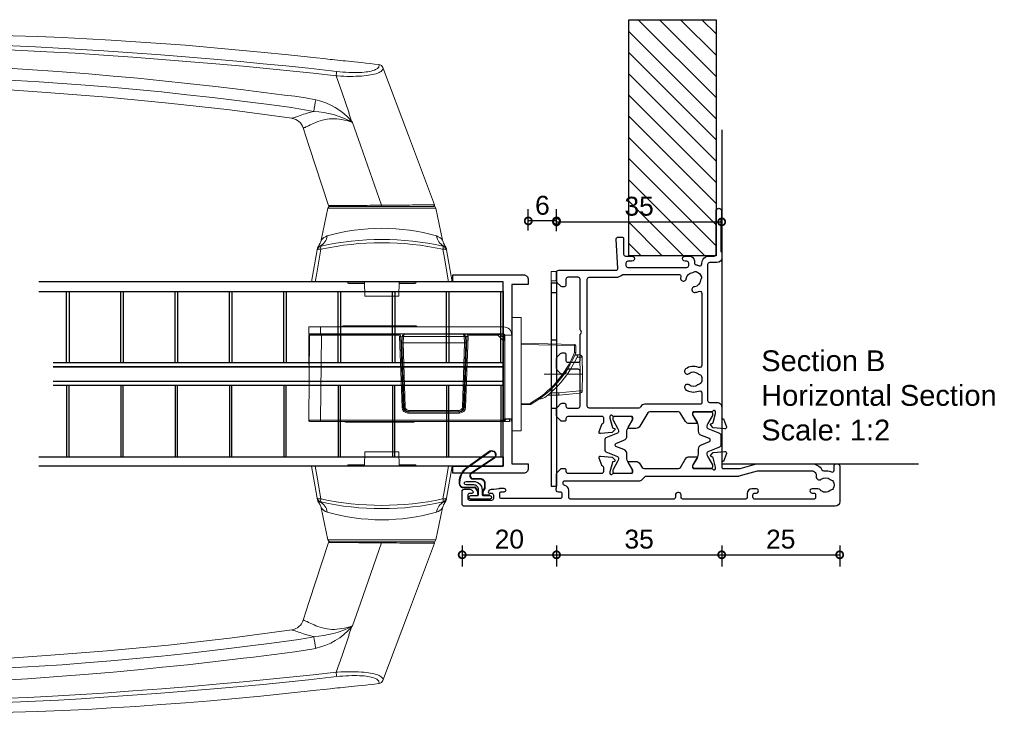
# Model space of a CAD drawing. Header units: millimetres. Extents: x 80 to 17288, y -2623 to 7492.
# Tile 6 of 125: x 1748 to 1956, y -2601 to -2454. Entities that reach past the tile are written whole.
import ezdxf

# ---------------------------------------------------------------- set-up
doc = ezdxf.new("R2010")
doc.units = ezdxf.units.MM
for name, color, linetype in [('Extrusion', 2, 'Continuous'), ('Gray', 8, 'Continuous'), ('Gussets', 1, 'Continuous'), ('polyamide', 6, 'Continuous')]:
    doc.layers.add(name, color=color, linetype=linetype)
doc.layers.add('UNO-Dark Grey', color=7, linetype='Continuous', lineweight=13, true_color=0x44474e)
doc.styles.add('UNO Text', font='arial.ttf')
doc.dimstyles.new('UNO', dxfattribs={"dimtxt": 2, "dimasz": 1.5, "dimexe": 1.25, "dimexo": 0.625, "dimtad": 1, "dimdec": 1, "dimzin": 9, "dimtxsty": 'UNO Text', "dimblk": 'DOTSMALL', "dimcen": 2.5, "dimadec": 0, "dimazin": 0, "dimtfac": 1, "dimtdec": 1, "dimtmove": 0, "dimatfit": 3, "dimfxl": 1, "dimfxlon": 1, "dimarcsym": 0})

# ---------------------------------------------------------------- blocks, each defined once
blk = doc.blocks.new('HD Handle')
at = {"color": 7, "linetype": 'Continuous'}
for p, q in [((45.58, 112.08), (51.08, 111.8)), ((6.79, 13.7), (0, 14.9)), ((0, 14.9), (0, 14.15)), ((0, -14.15), (0, 14.15)), ((8.84, 12.87), (15.6, 11.43)), ((16, 11.07), (16, 0.09)), ((16, -10.95), (16, 10.95)), ((43.63, 9.67), (43.65, 9.68)), ((-0.3, 6.97), (-0.3, 3.67)), ((-0.24, 7.11), (0, 7.35)), ((35.73, 6.98), (34.09, 6.44)), ((-3, 3.62), (0, 3.68)), ((-3, -3.62), (-3, 3.62)), ((16, 0.09), (16, -10.89)), ((16.26, 0.09), (16.26, 0.09)), ((45.4, -0.23), (31.02, -5.62)), ((0, -3.68), (-3, -3.62)), ((-0.3, -3.67), (-0.3, -6.97)), ((0, -7.35), (-0.24, -7.11)), ((15.6, -11.43), (8.84, -12.87)), ((0, -14.9), (6.79, -13.7)), ((0, -14.15), (0, -14.9))]:
    blk.add_line(p, q, dxfattribs=at)
at = {"color": 8, "linetype": 'Continuous'}
for p, q in [((50.86, 111.55), (45.58, 111.8)), ((46.57, 107.27), (49.6, 107.2)), ((15.6, 11.43), (15.6, -11.43)), ((-0.24, 3.67), (-0.24, 7.11)), ((-0.24, -7.11), (-0.24, -3.67))]:
    blk.add_line(p, q, dxfattribs=at)
for points in [[(45.58, 111.8), (45.58, 111.93), (45.58, 112.03), (45.58, 112.07), (45.58, 112.08)], [(50.86, 111.55), (50.36, 110.67), (49.85, 109.8)], [(50.77, 108.9), (51.28, 109.77), (51.78, 110.65)], [(51.08, 111.8), (51.05, 111.79), (51, 111.77), (50.95, 111.72), (50.9, 111.65), (50.86, 111.55)], [(51.78, 110.65), (51.82, 110.72), (51.87, 110.78), (51.92, 110.81), (51.97, 110.83), (52.05, 110.82), (52.05, 110.82)], [(49.85, 109.8), (49.6, 109.81), (46.5, 109.89)], [(43.57, 107.33), (43.5, 102.36), (43.4, 97.38), (43.26, 92.4), (43.09, 87.42), (42.89, 82.43), (42.65, 77.53), (42.37, 72.62), (42.05, 67.71), (41.69, 62.78), (41.26, 57.43), (40.77, 52.07), (40.25, 46.69), (39.67, 41.29), (39.06, 35.88), (38.58, 31.89), (38.09, 27.89), (37.58, 23.88), (37.37, 22.3), (37.16, 20.71), (36.94, 19.12), (36.7, 17.56), (36.42, 15.99), (36.12, 14.43)], [(38.59, 14), (38.98, 16.2), (39.32, 18.43), (39.6, 20.64), (39.88, 22.82), (40.16, 24.99), (40.43, 27.17), (40.69, 29.34), (41.4, 35.28), (42.06, 41.19), (42.61, 46.46), (43.13, 51.7), (43.61, 56.93), (44.05, 62.14), (44.56, 68.62), (45.02, 75.09), (45.42, 81.53), (45.78, 87.97), (46.08, 94.41), (46.35, 100.84), (46.57, 107.27)], [(49.6, 107.2), (49.6, 101.17), (49.55, 95.14), (49.49, 91.11), (49.4, 87.09), (49.28, 83.07), (49.14, 79.05), (48.97, 75.03), (48.77, 71.01), (48.44, 64.98), (48.06, 58.96), (47.62, 52.79), (47.15, 46.62), (46.65, 40.46), (46.12, 34.3), (45.68, 29.37), (45.22, 24.44), (44.72, 19.51), (44.19, 14.59), (43.63, 9.67)], [(44.58, 9.58), (44.71, 10.72), (45.25, 15.52), (45.76, 20.33), (46.23, 25.14), (46.68, 29.95), (47.1, 34.77), (47.6, 40.79), (48.08, 46.82), (48.53, 52.84), (48.95, 58.87), (49.26, 63.7), (49.54, 68.52), (49.79, 73.35), (50.01, 78.18), (50.19, 83.01), (50.32, 87.85), (50.42, 92.68), (50.49, 97.52), (50.51, 102.35), (50.5, 107.19)], [(36.12, 14.43), (35.97, 15.03), (35.81, 15.61), (35.64, 16.15), (35.51, 16.57), (35.38, 16.96), (35.25, 17.33), (35.14, 17.66), (35.03, 17.96), (34.94, 18.23), (34.88, 18.39), (34.81, 18.6), (34.75, 18.77), (34.71, 18.9), (34.68, 18.99), (34.66, 19.05), (34.66, 19.07), (34.66, 19.07)], [(32.62, 16.65), (32.62, 16.65), (32.63, 16.62), (32.65, 16.54), (32.69, 16.43), (32.75, 16.28), (32.83, 16.09), (32.94, 15.84), (33.09, 15.54), (33.25, 15.19), (33.43, 14.81), (33.63, 14.37), (33.8, 13.97), (33.97, 13.54), (34.14, 13.07), (34.28, 12.56), (34.41, 12.03), (34.49, 11.57), (34.54, 11.08), (34.57, 10.58), (34.58, 10.07), (34.55, 9.55), (34.49, 9.01), (34.41, 8.46), (34.3, 7.91), (34.17, 7.36), (34.01, 6.82), (33.81, 6.23)], [(0, 14.15), (1.89, 13.81), (6.92, 12.91)], [(6.92, 12.91), (6.93, 13.04), (6.94, 13.16), (6.94, 13.27), (6.93, 13.38), (6.92, 13.47), (6.9, 13.54), (6.88, 13.61), (6.85, 13.66), (6.82, 13.69), (6.79, 13.7)], [(7.59, 12.93), (7.59, 13.02), (7.61, 13.09)], [(16.26, 0.09), (16.25, 0.7), (16.25, 1.31), (16.24, 1.93), (16.24, 2.54), (16.23, 3.14), (16.23, 3.74), (16.22, 4.32), (16.22, 4.91), (16.21, 5.48), (16.21, 6.03), (16.21, 6.55), (16.2, 7.05), (16.2, 7.52), (16.2, 7.99), (16.19, 8.43), (16.19, 8.85), (16.19, 9.22), (16.18, 9.57), (16.18, 9.89), (16.18, 10.18), (16.18, 10.44), (16.18, 10.67), (16.18, 10.9), (16.17, 11.07), (16.17, 11.2), (16.17, 11.28), (16.17, 11.31)], [(43.65, 9.68), (43.65, 9.68), (43.63, 9.37), (43.59, 8.71), (43.57, 8.05), (43.55, 7.4), (43.54, 6.76), (43.55, 6.14), (43.56, 5.52), (43.58, 4.92), (43.62, 4.35), (43.66, 3.79), (43.72, 3.27), (43.77, 2.83), (43.84, 2.41), (43.91, 2.02), (44.01, 1.6), (44.11, 1.22), (44.23, 0.88), (44.35, 0.59), (44.48, 0.34), (44.61, 0.14), (44.76, -0.02), (44.9, -0.14), (45.05, -0.21), (45.21, -0.24), (45.4, -0.23), (45.4, -0.23)], [(46.07, 0.62), (45.94, 0.6), (45.82, 0.59), (45.67, 0.61), (45.52, 0.67), (45.38, 0.77), (45.24, 0.92), (45.11, 1.1), (44.99, 1.33), (44.88, 1.59), (44.78, 1.9), (44.68, 2.24), (44.6, 2.62), (44.54, 2.98), (44.49, 3.36), (44.44, 3.76), (44.4, 4.24), (44.38, 4.75), (44.36, 5.27), (44.36, 5.82), (44.36, 6.38), (44.38, 7), (44.41, 7.63), (44.46, 8.28), (44.51, 8.93), (44.58, 9.58)], [(16.34, -11.12), (16.34, -11.12), (16.34, -11.1), (16.34, -11.02), (16.34, -10.89), (16.34, -10.72), (16.33, -10.49), (16.33, -10.22), (16.33, -9.89), (16.33, -9.52), (16.33, -9.11), (16.32, -8.66), (16.32, -8.17), (16.32, -7.64), (16.31, -7.07), (16.31, -6.47), (16.3, -5.84), (16.3, -5.19), (16.29, -4.51), (16.29, -3.8), (16.28, -3.08), (16.28, -2.35), (16.27, -1.86), (16.27, -1.22), (16.26, -0.56), (16.26, 0.09), (16.26, 0.09)], [(6.92, -12.91), (5.03, -13.25), (0, -14.15)], [(6.79, -13.7), (6.82, -13.69), (6.85, -13.66), (6.88, -13.61), (6.9, -13.54), (6.92, -13.47), (6.93, -13.38), (6.94, -13.27), (6.94, -13.16), (6.93, -13.04), (6.92, -12.91)], [(7.61, -13.09), (7.59, -13.02), (7.59, -12.93)]]:
    blk.add_lwpolyline(points, dxfattribs=at)
at = {"color": 7, "linetype": 'Continuous'}
for points in [[(52.05, 110.82), (52.19, 106.16), (52.29, 101.49), (52.34, 96.82), (52.35, 92.15), (52.32, 87.47), (52.25, 82.78), (52.14, 78.08), (51.97, 72.91), (51.77, 67.73), (51.51, 62.53), (51.22, 57.32), (50.89, 52.09), (50.52, 46.85), (50.12, 41.58), (49.68, 36.3), (49.2, 30.99), (48.7, 25.67), (48.1, 19.78), (47.47, 13.85), (47.31, 12.39), (47.15, 10.92), (47.1, 10.45), (47.05, 9.94), (46.99, 9.41), (46.93, 8.84), (46.86, 8.22), (46.81, 7.67), (46.75, 7.08), (46.68, 6.46), (46.61, 5.8), (46.54, 5.09), (46.46, 4.35), (46.36, 3.43), (46.26, 2.49), (46.16, 1.55), (46.07, 0.62)], [(34.66, 19.07), (36.43, 32.2), (37.89, 45.23), (39.11, 58.17), (40.14, 71.03), (41.02, 83.85), (41.8, 96.61), (42.54, 109.35)], [(42.54, 109.35), (42.54, 109.35), (42.54, 109.34), (42.54, 109.28)], [(32.62, 16.65), (28.68, 15.37), (16.17, 11.31)], [(7.18, 13.63), (7.17, 13.64), (7.14, 13.64), (7.09, 13.65), (7.02, 13.66), (6.95, 13.67), (6.87, 13.69)], [(43.63, 9.67), (40.09, 8.43), (35.74, 6.91)], [(33.81, 6.23), (33.87, 6.27), (33.92, 6.32)], [(33.92, 6.32), (34.03, 6.41), (34.09, 6.44)], [(33.81, 6.23), (29, 4.55), (16.26, 0.09)], [(16, 0.09), (16.03, 0.09), (16.1, 0.09), (16.17, 0.09), (16.26, 0.09)], [(16.34, -11.12), (25.94, -7.52), (31.02, -5.62)], [(6.87, -13.69), (7, -13.67), (7.09, -13.65), (7.16, -13.64), (7.18, -13.63)]]:
    blk.add_lwpolyline(points, dxfattribs=at)
for centre, radius, start, end in [((45.43, 109.19), 2.9, 87, 176.7439), ((51.03, 110.77), 1.02, 2.5518, 87.2827), ((31.69, 19.5), 3, 288.0042, 351.6316), ((6.61, 12.72), 1, 12.4489, 80), ((7, 12.65), 1, 52.1312, 80), ((-51, 0), 60, 347.5517, 12.4483), ((9.46, 15.81), 3, 232.1312, 258), ((15.5, 10.95), 0.5, 0, 78), ((16.25, 11.07), 0.25, 108.0042, 180), ((48.94, 54.85), 45.48, 263.326, 264.5015), ((-0.1, 6.97), 0.2, 135, 180), ((45.04, 0.74), 1.03, 290.1467, 353.2919), ((-0.1, -6.97), 0.2, 180, 225), ((15.5, -10.95), 0.5, 282, 0), ((16.25, -10.89), 0.25, 179.9998, 290.5563), ((6.61, -12.72), 1, 280, 347.5511), ((7, -12.65), 1, 280, 307.8688), ((9.46, -15.81), 3, 102, 127.8688)]:
    blk.add_arc(centre, radius, start, end, dxfattribs=at)
at = {"color": 8, "linetype": 'Continuous'}
for centre, radius, start, end in [((45.35, 108.98), 2.83, 85.2707, 173.8883), ((48.4, 111.92), 2.82, 182.3508, 224.9545), ((50.73, 110.5), 1.05, 8.233, 83.4322), ((45.36, 109.53), 2.84, 184.9779, 230.7062), ((46.74, 106.71), 3.23, 95.888, 168.863), ((46.5, 110.04), 0.152, 232.6463, 272.5772), ((27.47, 108.1), 19.12, 357.4875, 5.3663), ((60.55, 107.49), 10.95, 167.7863, 181.4853), ((49.72, 108.76), 1.05, 7.5584, 83.1859), ((54.3, 107.47), 3.81, 158.0196, 184.2184), ((40.35, -103.86), 211.22, 88.3117, 89.1267), ((49.83, 92.62), 14.58, 87.363, 90.8906), ((6.7, 12.71), 0.994, 22.772, 79.9525), ((7.29, 11.85), 1.12, 74.43, 108.975), ((-52.49, 0), 60.8, 347.7374, 12.2626), ((7.22, 13.27), 0.432, 335.7054, 22.6614), ((10.09, 14.34), 2.77, 206.6152, 262.6743), ((7.27, 10.81), 2.59, 17.4342, 52.7184), ((15.85, 15.58), 20.3, 332.8778, 356.7381), ((24.93, 17.01), 13.98, 310.8887, 347.5945), ((17.39, -102.94), 118.85, 79.7222, 80.9314), ((-30.64, 0), 42.01, 343.9902, 16.0098), ((10.09, -14.34), 2.77, 97.3256, 153.3848), ((7.27, -10.81), 2.59, 307.2647, 342.5827), ((6.7, -12.71), 0.994, 280.0476, 337.2281), ((7.29, -11.76), 1.21, 252.3093, 284.2854), ((7.22, -13.27), 0.434, 337.4533, 24.1799)]:
    blk.add_arc(centre, radius, start, end, dxfattribs=at)
blk = doc.blocks.new('HD Lock')
at = {"color": 7, "linetype": 'Continuous'}
for p, q in [((0, 12), (0, -12)), ((2, 12), (0, 12)), ((2, 12), (2, -12)), ((-43, 8.5), (-43, 10)), ((-43, 10), (-40.5, 10)), ((-40.5, 8.5), (-43, 8.5)), ((-42.59, 8.48), (-40.34, 8.48)), ((-41.61, 8.5), (-41.61, 8.48)), ((-40.5, 10), (-1.75, 10)), ((-40.5, 8.5), (-1.75, 8.5)), ((-40.34, 8.48), (-24.02, 8.48)), ((-38.61, 8.48), (-38.61, 8.5)), ((-35.73, 10.22), (-30.43, 10.22)), ((-31.75, 8.5), (-31.75, 8.48)), ((-30.43, 10.22), (-20.27, 10.22)), ((-24.25, 8.48), (-24.25, 8.5)), ((-22.7, 8.42), (-10.33, 8.42)), ((-10.33, 8.42), (-9.23, 8.42)), ((-9.01, 8.48), (-2.95, 8.48)), ((-8.9, 8.5), (-8.9, 8.48)), ((-5.9, 8.48), (-5.9, 8.5)), ((-2.6, 8.48), (-2.95, 8.48)), ((-2.45, 8.42), (-2.08, 8.42)), ((-2.43, 8.4), (-1.5, 7.47)), ((-0.02, 8.53), (0, 8.53)), ((0, 8.53), (0, -9.53)), ((-43, -9.77), (-42.84, 8.23)), ((-43, 4.5), (-43, 8)), ((-23.52, 7.99), (-22.99, -7.06)), ((-23.29, 6.62), (-23.2, 7.96)), ((-22.81, -7.01), (-23.29, 6.62)), ((-23.04, 6.62), (-23.04, 6.62)), ((-23.04, 6.62), (-9.99, 6.62)), ((-9.74, 6.62), (-10.22, -7.01)), ((-10.04, -7.06), (-9.51, 7.99)), ((-9.99, 6.62), (-9.99, 6.62)), ((-9.83, 7.96), (-9.74, 6.62)), ((-9.56, 6.62), (-9.74, 6.62)), ((-9.66, 6.56), (-9.74, 6.56)), ((-1.58, 7.96), (-1.55, 7.53)), ((-1.5, -9.5), (-1.5, 8.25)), ((2, 6.51), (13.32, 6.27)), ((-43, 4.5), (-42.87, 4.5)), ((-43, 2), (-43, 4.5)), ((-23.22, 4.52), (-23.4, 4.52)), ((13.56, 6.02), (13.56, 4.52)), ((-23.34, 2.92), (-23.16, 2.92)), ((-23.34, 2.87), (-23.16, 2.87)), ((14.05, 4.03), (13.36, 4.03)), ((13.41, 4.16), (14.45, 4.06)), ((14.92, 3.55), (15, 0)), ((-43, 2), (-42.9, 2)), ((-42.9, 0.93), (-42.93, -0.33)), ((11.79, 0), (14.48, 0)), ((15, 0), (14.48, 0)), ((15, 0), (14.92, -3.55)), ((-42.93, -0.33), (-42.92, -0.87)), ((-42.93, -0.33), (-42.92, -0.33)), ((-23.23, -0.12), (-23.17, -0.12)), ((-23.17, -0.12), (-23.05, -0.12)), ((14.45, -4.06), (10.03, -4.5)), ((-22.91, -7.42), (-22.87, -5.49)), ((9.97, -4.5), (7.59, -4.5)), ((-22.77, -7.26), (-22.77, -7.66)), ((-21.99, -8.02), (-11.04, -8.02)), ((-11.22, -7.98), (-21.81, -7.98)), ((4, -6.42), (2, -6.46)), ((-40.5, -10.02), (-42.75, -10.02)), ((-2, -10.02), (-40.5, -10.02)), ((-20.75, -10.18), (-35.25, -10.18)), ((-31.95, -10.02), (-31.95, -10.12)), ((-25.21, -10.12), (-31.95, -10.12)), ((-24.05, -10.12), (-25.21, -10.12)), ((-24.05, -10.12), (-24.05, -10.02)), ((-0.51, -10.02), (-2, -10.02)), ((0, -9.5), (-1.5, -9.5)), ((-1.5, -9.5), (-1.5, -9.53)), ((-0.5, -10.02), (-0.51, -10.02)), ((-0.01, -9.5), (-0.01, -9.51)), ((2, -12), (0, -12))]:
    blk.add_line(p, q, dxfattribs=at)
at = {"color": 8, "linetype": 'Continuous'}
for p, q in [((-40.5, 10), (-40.5, 8.5)), ((-40.34, 8.23), (-40.34, 8.48)), ((-35.08, 8.5), (-35.08, 8.48)), ((-33.58, 8.5), (-33.58, 8.48)), ((-24.02, 8.23), (-24.02, 8.48)), ((-20.23, 8.42), (-20.16, 8.5)), ((-16.1, 8.5), (-16.1, 8.42)), ((-14.1, 8.5), (-14.1, 8.42)), ((-9.01, 8.23), (-9.01, 8.48)), ((-2.95, 8.23), (-2.95, 8.48)), ((-2.27, 8.5), (-2.3, 8.49)), ((-1.75, 8.5), (-1.75, 10)), ((-42.84, 8), (-43, 8)), ((-40.34, 8.23), (-40.5, -9.77)), ((-24.02, 8.23), (-40.34, 8.23)), ((-23.24, -7.07), (-23.77, 7.99)), ((-22.95, 7.96), (-23.04, 6.62)), ((-23.04, 6.62), (-22.56, -7.01)), ((-10.08, 7.96), (-22.95, 7.96)), ((-10.47, -7.01), (-9.99, 6.62)), ((-9.99, 6.62), (-10.08, 7.96)), ((-9.26, 7.99), (-9.79, -7.07)), ((-9.66, 6.55), (-9.74, 6.55)), ((-9.56, 6.57), (-9.66, 6.55)), ((-9.66, 6.56), (-9.66, 6.55)), ((-2.95, 8.23), (-9.01, 8.23)), ((-1.75, 7.02), (-2.95, 8.23)), ((-1.58, 7.96), (-1.98, 7.96)), ((-1.75, -9.52), (-1.75, 7.02)), ((-1.5, 8.08), (-1.61, 8.08)), ((-1.5, 8.25), (0, 8.25)), ((13.32, 6.02), (2, 6.26)), ((-23.21, 4.28), (-23.39, 4.28)), ((-9.85, -1.65), (-9.69, 5.59)), ((-9.69, 5.59), (-9.78, 5.59)), ((13.32, 4.57), (13.32, 6.02)), ((13.32, 6.02), (13.56, 6.02)), ((-23.15, 2.63), (-23.33, 2.63)), ((14.4, 3.55), (13.86, 3.6)), ((14.48, 0), (14.4, 3.55)), ((14.4, -3.55), (14.48, 0)), ((8.81, -3.44), (8.1, -3.43)), ((8.19, -3.35), (8.89, -3.35)), ((8.19, -3.99), (9.97, -3.99)), ((9.97, -3.99), (14.4, -3.55)), ((9.97, -4.5), (9.97, -3.99)), ((-22.87, -5.29), (-22.92, -7.4)), ((2, -6.21), (4, -6.17)), ((-22.26, -7.87), (-22.26, -7.99)), ((-21.99, -8.27), (-21.99, -8.02)), ((-11.04, -8.27), (-21.99, -8.27)), ((-21.81, -7.73), (-11.22, -7.73)), ((-21.81, -7.98), (-21.81, -7.73)), ((-11.22, -7.98), (-11.22, -7.73)), ((-11.04, -8.27), (-11.04, -8.02)), ((-40.5, -10.02), (-40.5, -9.77)), ((-40.5, -9.77), (-2, -9.77)), ((-2, -10.02), (-2, -9.77)), ((-1.5, -9.53), (-1.25, -9.53)), ((-1.25, -9.5), (-1.25, -9.53)), ((-1.25, -9.53), (-0.51, -9.53)), ((-0.51, -9.53), (-0.51, -9.5)), ((-0.51, -10.02), (-0.51, -9.53)), ((-0.5, -10.02), (-0.5, -10.02))]:
    blk.add_line(p, q, dxfattribs=at)
for points in [[(-37.57, 8.5), (-37.58, 8.5), (-37.64, 8.48), (-37.64, 8.48)], [(-22.7, 8.42), (-22.74, 8.42), (-22.78, 8.4), (-22.82, 8.36), (-22.85, 8.32), (-22.88, 8.26), (-22.91, 8.19), (-22.93, 8.12), (-22.94, 8.04), (-22.95, 7.96)], [(-19.85, 8.5), (-19.95, 8.47), (-20.04, 8.42)], [(-10.08, 7.96), (-10.09, 8.04), (-10.1, 8.12), (-10.12, 8.19), (-10.15, 8.26), (-10.18, 8.32), (-10.21, 8.36), (-10.25, 8.4), (-10.29, 8.42), (-10.33, 8.42)], [(-40.34, 8.23), (-40.54, 8.23), (-40.73, 8.23), (-40.92, 8.23), (-41.11, 8.23), (-41.3, 8.23), (-41.48, 8.23), (-41.65, 8.23), (-41.81, 8.23), (-41.96, 8.23), (-42.11, 8.23), (-42.24, 8.23), (-42.36, 8.23), (-42.47, 8.23), (-42.57, 8.23), (-42.65, 8.23), (-42.72, 8.23), (-42.77, 8.23), (-42.81, 8.23), (-42.83, 8.23), (-42.84, 8.23)], [(-9.69, 5.59), (-9.69, 5.73), (-9.68, 5.86), (-9.68, 5.98), (-9.68, 6.1), (-9.67, 6.21), (-9.67, 6.31), (-9.67, 6.39), (-9.66, 6.46), (-9.66, 6.52), (-9.66, 6.55)], [(-9.6, 5.59), (-9.61, 5.59), (-9.69, 5.59)], [(-23.19, -1.35), (-23.18, -0.69), (-23.17, -0.12)], [(-22.97, -2.53), (-23.03, -5.26), (-23.04, -5.76)], [(-43, -9.77), (-42.99, -9.77), (-42.97, -9.77), (-42.93, -9.77), (-42.88, -9.77), (-42.81, -9.77), (-42.73, -9.77), (-42.63, -9.77), (-42.52, -9.77), (-42.4, -9.77), (-42.27, -9.77), (-42.12, -9.77), (-41.97, -9.77), (-41.8, -9.77), (-41.63, -9.77), (-41.45, -9.77), (-41.27, -9.77), (-41.08, -9.77), (-40.89, -9.77), (-40.69, -9.77), (-40.5, -9.77)], [(-0.01, -9.51), (-0.02, -9.51), (-0.04, -9.51), (-0.08, -9.52), (-0.13, -9.52), (-0.19, -9.52), (-0.26, -9.52), (-0.34, -9.52), (-0.42, -9.52), (-0.51, -9.53)], [(0, -9.53), (-0.01, -9.52), (-0.01, -9.52)]]:
    blk.add_lwpolyline(points, dxfattribs=at)
at = {"color": 7, "linetype": 'Continuous'}
for points in [[(-11.86, 8.42), (-11.81, 8.44), (-11.67, 8.5)], [(-9.56, 6.58), (-9.61, 6.57), (-9.66, 6.57)]]:
    blk.add_lwpolyline(points, dxfattribs=at)
for centre, radius, start, end in [((-41, 8), 2, 165.5225, 180), ((-42.59, 8.22), 0.25, 90, 179.5), ((-37.58, 8.32), 0.185, 86.6687, 120.3022), ((-35.73, 9.97), 0.25, 90, 174.0304), ((-32.83, 8.25), 0.25, 64.1581, 90), ((-24.02, 7.97), 0.5, 2, 89.9998), ((-22.7, 7.92), 0.5, 89.9998, 176.0002), ((-20.27, 9.97), 0.25, 5.9696, 90), ((-16.33, 8.27), 0.25, 37.1569, 64.6889), ((-10.33, 7.92), 0.5, 4.0001, 90.0001), ((-9.01, 7.97), 0.5, 90.0002, 178), ((-2.6, 8.22), 0.25, 45, 90), ((-2.39, 7.8), 0.702, 62.8874, 91.2619), ((-2.08, 7.92), 0.5, 3.9993, 90.0008), ((-1.75, 8.25), 1.75, 0, 90), ((-1.75, 8.25), 0.25, 0, 90), ((-23.17, 3.67), 2.96, 87.5874, 92.4143), ((-9.86, 3.67), 2.96, 87.5856, 92.4127), ((-2.33, 7.69), 0.884, 310.8755, 339.5956), ((13.31, 6.02), 0.25, 0, 88.75), ((-6.87, 12.67), 22, 299.9745, 338.2671), ((9.66, -14.68), 19.59, 78.5012, 79.23), ((-6.61, 12.96), 22.5, 313.5583, 336.6426), ((14.4, 3.54), 0.52, 1.25, 84.3), ((-6.61, 12.95), 22.5, 308.1584, 313.2418), ((-6.36, 12.69), 22.14, 313.2387, 313.5579), ((14.4, -3.54), 0.52, 275.7, 358.75), ((5.75, -2.77), 2.5, 272.5371, 308.1586), ((9.97, -3.98), 0.52, 270, 275.7), ((-21.99, -7.03), 1, 181.9999, 270.0001), ((-21.81, -6.98), 1, 182.0001, 270), ((-11.22, -6.98), 1, 270.0001, 358), ((-11.04, -7.03), 1, 269.9999, 358.0001), ((3.99, -6.17), 0.25, 271.25, 299.9744), ((-42.75, -9.78), 0.25, 179.5, 270), ((-35.25, -9.93), 0.25, 203.3284, 270), ((-20.75, -9.93), 0.25, 270, 336.6716), ((-2, -9.53), 0.5, 270.0003, 359.9995), ((-0.51, -9.53), 0.5, 270, 1.25), ((-0.5, -9.53), 0.5, 270, 0)]:
    blk.add_arc(centre, radius, start, end, dxfattribs=at)
at = {"color": 8, "linetype": 'Continuous'}
for centre, radius, start, end in [((-19.88, 8.28), 0.241, 35.6207, 63.2887), ((-19.07, 8.37), 0.229, 146.5705, 167.0921), ((-16.22, 8.37), 0.227, 146.5255, 166.6563), ((-16.37, 8.27), 0.249, 37.0651, 64.6065), ((14.35, -43.25), 54.31, 107.9992, 108.5861), ((-2.41, 8.29), 0.213, 40.3641, 88.9831), ((-24.02, 7.98), 0.25, 2.0009, 89.999), ((-23.45, 0.82), 7.17, 90.501, 92.4986), ((-23.07, 7.06), 0.908, 82.1032, 97.8968), ((-9.96, 7.06), 0.908, 82.1033, 97.8967), ((-9.61, 6.61), 1.37, 85.8616, 99.2589), ((-9.58, 0.82), 7.17, 87.5014, 89.499), ((-9.01, 7.98), 0.25, 90.0008, 177.9994), ((10.45, 6.14), 2.87, 357.5046, 2.4954), ((-6.87, 12.67), 21.75, 299.9745, 338.141), ((74.82, -2.36), 60.71, 173.9329, 174.4131), ((14.66, -2.66), 6.21, 87.6017, 92.3983), ((70.4, 1.92), 60.72, 185.587, 186.0671), ((14.66, 2.66), 6.21, 267.6017, 272.3983), ((74.83, 2.36), 60.72, 185.587, 186.0671), ((1.13, -6.29), 2.87, 357.501, 2.499), ((1.2, -7.85), 3.26, 26.7095, 31.051), ((-22.93, -14.22), 7.16, 90.5007, 92.4998), ((-21.99, -7.02), 1.25, 182.0001, 270), ((-22.75, -3.42), 3.59, 269.0038, 272.9967), ((-21.81, -6.98), 0.75, 182.0002, 269.9998), ((-11.22, -6.98), 0.75, 269.9999, 358.0003), ((-11.04, -7.02), 1.25, 270.0001, 357.9999), ((-10.28, -3.42), 3.59, 267.0033, 270.9961), ((-10.1, -14.22), 7.16, 87.5002, 89.4993), ((-2, -9.52), 0.25, 270, 359.9996), ((-1.9, -9.37), 0.664, 260.9806, 346.3996), ((-1.69, -16.69), 7.16, 88.5004, 90.4998)]:
    blk.add_arc(centre, radius, start, end, dxfattribs=at)
blk = doc.blocks.new('_DotSmall')
at = {"color": 0, "linetype": 'ByBlock', "const_width": 0.5}
blk.add_lwpolyline([(-0.0625, 0, 1), (0.0625, 0, 1)], format="xyb", close=True, dxfattribs=at)
blk = doc.blocks.new('*D265')
at = {"color": 0, "lineweight": -2, "transparency": 16777216}
for p, q in [((1861.48, -2498.54), (1861.48, -2494.04)), ((1896.48, -2498.54), (1896.48, -2494.04)), ((1861.48, -2496.54), (1896.48, -2496.54))]:
    blk.add_line(p, q, dxfattribs=at)
at = {"layer": 'Defpoints', "color": 0, "transparency": 16777216}
for p in [(1896.48, -2496.54), (1896.48, -2511.55), (1861.48, -2518.09)]:
    blk.add_point(p, dxfattribs=at)
at = {"color": 0, "lineweight": -2, "transparency": 16777216, "xscale": 3, "yscale": 3, "zscale": 3, "rotation": 180}
blk.add_blockref('_DotSmall', (1861.48, -2496.54), dxfattribs=at)
at = {"color": 0, "lineweight": -2, "transparency": 16777216, "xscale": 3, "yscale": 3, "zscale": 3}
blk.add_blockref('_DotSmall', (1896.48, -2496.54), dxfattribs=at)
at = {"color": 0, "transparency": 16777216, "insert": (1878.98, -2493.25), "char_height": 4, "attachment_point": 5, "style": 'UNO Text'}
blk.add_mtext('35', dxfattribs=at)
blk = doc.blocks.new('*D269')
at = {"color": 0, "lineweight": -2, "transparency": 16777216}
for p, q in [((1841.5, -2565.05), (1841.5, -2569.55)), ((1861.48, -2565.05), (1861.48, -2569.55)), ((1841.5, -2567.05), (1861.48, -2567.05))]:
    blk.add_line(p, q, dxfattribs=at)
at = {"layer": 'Defpoints', "color": 0, "transparency": 16777216}
for p in [(1861.48, -2521.07), (1841.5, -2555.02), (1861.48, -2567.05)]:
    blk.add_point(p, dxfattribs=at)
at = {"color": 0, "lineweight": -2, "transparency": 16777216, "xscale": 3, "yscale": 3, "zscale": 3, "rotation": 180}
blk.add_blockref('_DotSmall', (1841.5, -2567.05), dxfattribs=at)
at = {"color": 0, "lineweight": -2, "transparency": 16777216, "xscale": 3, "yscale": 3, "zscale": 3}
blk.add_blockref('_DotSmall', (1861.48, -2567.05), dxfattribs=at)
at = {"color": 0, "transparency": 16777216, "insert": (1851.49, -2563.76), "char_height": 4, "attachment_point": 5, "style": 'UNO Text'}
blk.add_mtext('20', dxfattribs=at)
blk = doc.blocks.new('*D270')
at = {"color": 0, "lineweight": -2, "transparency": 16777216}
for p, q in [((1861.48, -2565.05), (1861.48, -2569.55)), ((1896.48, -2565.05), (1896.48, -2569.55)), ((1861.48, -2567.05), (1896.48, -2567.05))]:
    blk.add_line(p, q, dxfattribs=at)
at = {"layer": 'Defpoints', "color": 0, "transparency": 16777216}
for p in [(1896.48, -2511.55), (1861.48, -2521.07), (1896.48, -2567.05)]:
    blk.add_point(p, dxfattribs=at)
at = {"color": 0, "lineweight": -2, "transparency": 16777216, "xscale": 3, "yscale": 3, "zscale": 3, "rotation": 180}
blk.add_blockref('_DotSmall', (1861.48, -2567.05), dxfattribs=at)
at = {"color": 0, "lineweight": -2, "transparency": 16777216, "xscale": 3, "yscale": 3, "zscale": 3}
blk.add_blockref('_DotSmall', (1896.48, -2567.05), dxfattribs=at)
at = {"color": 0, "transparency": 16777216, "insert": (1878.98, -2563.76), "char_height": 4, "attachment_point": 5, "style": 'UNO Text'}
blk.add_mtext('35', dxfattribs=at)
blk = doc.blocks.new('*D271')
at = {"color": 0, "lineweight": -2, "transparency": 16777216}
for p, q in [((1896.48, -2565.05), (1896.48, -2569.55)), ((1921.48, -2565.05), (1921.48, -2569.55)), ((1896.48, -2567.05), (1921.48, -2567.05))]:
    blk.add_line(p, q, dxfattribs=at)
at = {"layer": 'Defpoints', "color": 0, "transparency": 16777216}
for p in [(1896.48, -2511.55), (1921.48, -2552.6), (1921.48, -2567.05)]:
    blk.add_point(p, dxfattribs=at)
at = {"color": 0, "lineweight": -2, "transparency": 16777216, "xscale": 3, "yscale": 3, "zscale": 3, "rotation": 180}
blk.add_blockref('_DotSmall', (1896.48, -2567.05), dxfattribs=at)
at = {"color": 0, "lineweight": -2, "transparency": 16777216, "xscale": 3, "yscale": 3, "zscale": 3}
blk.add_blockref('_DotSmall', (1921.48, -2567.05), dxfattribs=at)
at = {"color": 0, "transparency": 16777216, "insert": (1908.98, -2563.76), "char_height": 4, "attachment_point": 5, "style": 'UNO Text'}
blk.add_mtext('25', dxfattribs=at)
blk = doc.blocks.new('422001')
at = {"layer": 'Extrusion'}
for points in [[(6.78, 60, -0.198912), (7.15, 59.85), (7.86, 59.15, -0.198912), (8, 58.79), (8, 58.3, -0.414214), (7.7, 58), (7.4, 58, 0.414214), (7, 57.6), (7, 50.4, 0.414214), (7.4, 50), (8.2, 50, 0.414214), (8.5, 50.3), (8.5, 50.36), (10.2, 50.98, -0.548619), (10.6, 50.67), (10.38, 48.2), (9.84, 47.66, -0.57735), (9.51, 47.75), (9.43, 48.03, 0.267949), (9.29, 48.17), (7.3, 48.7), (7, 48.7, 0.767327), (6.85, 48.14, -0.267949), (7, 47.88), (7, 44.1, 0.414214), (7.3, 43.8), (7.61, 43.8), (9.2, 44.77, -0.585524), (9.5, 44.6), (9.5, 43.17, -0.261413), (9.02, 42.32), (8.24, 41.84, 0.261413), (8, 41.42), (8, 34.19, 0.261413), (8.24, 33.76), (10.02, 32.68, -0.261413), (10.5, 31.82), (10.5, 30.4, -0.585524), (10.2, 30.23), (8.61, 31.2), (8.3, 31.2, 0.414214), (8, 30.9), (8, 27.12, -0.267949), (7.85, 26.86, 0.767327), (8, 26.3), (8.3, 26.3), (10.29, 26.83, 0.267949), (10.43, 26.97), (10.51, 27.25, -0.57735), (10.84, 27.34), (11.38, 26.8), (11.6, 24.33, -0.548619), (11.2, 24.02), (9.5, 24.64), (9.5, 24.7, 0.414219), (9.2, 25), (8.3, 25, 0.414214), (8, 24.7), (8, 21.35, 0.065543), (8.03, 21.09), (8.97, 17.61, -0.065544), (9, 17.35), (9, 5.95, -0.272873), (7.71, 3.77, 0.30599), (7.51, 3.37, -0.136374), (7.27, 1.76, 0.543448), (7.63, 1.2), (8.5, 1.2, -0.414081), (9, 0.7), (9, 0.5, -0.414214), (8.5, 0), (1, 0, -0.414213), (0, 1), (0, 79.5, -0.414214), (0.5, 80), (3.1, 80, -0.414214), (3.6, 79.5), (3.6, 78.33, -0.198912), (3.45, 77.98), (3.21, 77.74, -0.668179), (2.7, 77.95), (2.7, 78.4, 0.414214), (2.3, 78.8), (1.7, 78.8, 0.414214), (1.3, 78.4), (1.3, 73.7, 0.414214), (1.7, 73.3), (2.3, 73.3, 0.414214), (2.7, 73.7), (2.7, 74.15, -0.668179), (3.21, 74.36), (3.45, 74.12, -0.198912), (3.6, 73.77), (3.6, 73.33, 0.041311), (3.61, 73.27), (3.79, 72.13, -0.041311), (3.8, 72.07), (3.8, 71.15, -1), (3, 71.15), (3, 71.7, 0.414205), (2.6, 72.1), (2.1, 72.1, 0.414214), (1.7, 71.7), (1.7, 59.2, 0.414214), (2.1, 58.8), (2.6, 58.8, 0.414204), (3, 59.2), (3, 59.6, -0.561532), (3.73, 60.04, 0.119519), (3.91, 60)], [(4.79, 58.6), (5, 58.6, -0.414214), (5.4, 58.2), (5.4, 42.34, 0.198912), (5.55, 41.99), (6.28, 41.25, -0.198912), (6.4, 40.97), (6.4, 21.52, 0.065543), (6.43, 21.27), (7.47, 17.41, -0.065543), (7.5, 17.16), (7.5, 5.96, -0.462873), (6.34, 4.97, 0.679284), (5.72, 3.93, -0.347366), (5.68, 2.03, 0.12305), (5.54, 1.72, -0.239134), (5.26, 1.37, -0.221125), (3.74, 1.37, -0.239134), (3.46, 1.72, 0.12305), (3.32, 2.03, -0.411847), (3.49, 4.15, 0.219162), (3.7, 4.61), (3.7, 5.85, 1.000011), (2.8, 5.85), (2.8, 5.5, -0.414221), (2.4, 5.1), (1.9, 5.1, -0.414212), (1.5, 5.5), (1.5, 18, -0.414203), (1.9, 18.4), (2.4, 18.4, -0.414214), (2.8, 18), (2.8, 17.65, 1.000011), (3.7, 17.65), (3.7, 18.6, 0.414202), (2.7, 19.6), (1.9, 19.6, -0.414215), (1.5, 20), (1.5, 33.2, -0.414214), (1.9, 33.6), (2.4, 33.6, 0.414214), (2.9, 34.1), (2.9, 34.3, 0.414214), (2.4, 34.8), (1.9, 34.8, -0.414213), (1.5, 35.2), (1.5, 57, -0.414214), (1.9, 57.4), (3.4, 57.4, 0.372831), (4.39, 58.26, -0.372831)], [(31.27, 60, -0.198912), (31.62, 59.85), (32.33, 59.15, -0.198912), (32.5, 58.79), (32.5, 58.4, -0.414214), (32.1, 58), (30.9, 58, 0.414214), (30.5, 57.6), (30.5, 55.4, 0.414214), (30.9, 55), (36.4, 55), (36.55, 54.85, 0.414214), (37.25, 54.85), (37.4, 55), (48.1, 55, 0.414214), (48.5, 55.4), (48.5, 57.6, 0.414214), (48.1, 58), (46.9, 58, -0.414178), (46.5, 58.4), (46.5, 58.79, -0.198912), (46.65, 59.15), (47.35, 59.86, -0.198912), (47.72, 60), (49.5, 60, -0.414034), (50, 59.5), (50, 47.39, 0.432642), (50.42, 46.99), (56.48, 47.37, -0.425063), (57, 46.87), (57, 46.1, -0.414214), (56.7, 45.8), (53.4, 45.8, 0.414219), (53, 45.4), (53, 44.05, -1.001256), (51.9, 44.05), (51.9, 44.9, 0.414214), (51.5, 45.3), (51, 45.3, 0.414214), (50.6, 44.9), (50.6, 32.4, 0.414227), (51, 32), (51.5, 32, 0.4142), (51.9, 32.4), (51.9, 32.75, -1.001193), (53, 32.75), (53, 31.8, -0.414213), (52, 30.8), (51.58, 30.8, 0.388298), (51.15, 30.47, -0.058101), (50.95, 29.76, 0.536858), (51.31, 29.2), (51.5, 29.2, -0.414214), (53, 27.7), (53, 26.6, 0.414214), (53.4, 26.2), (62.5, 26.2, -1), (62.5, 25), (60.98, 25, -0.198942), (60.77, 25.09), (60.74, 25.11, 0.198912), (60.53, 25.2), (54.15, 25.2, 0.198686), (53.93, 25.11), (53.91, 25.09, -0.199021), (53.7, 25), (52.6, 25, -0.413968), (51.6, 26), (51.6, 27.6, 0.414214), (51.2, 28), (22.4, 28, 0.414214), (22, 27.6), (22, 26, -0.414214), (21, 25), (18.8, 25, 0.359508), (18.51, 24.76), (18.5, 24.64), (16.8, 24.02, -0.548619), (16.4, 24.33), (16.62, 26.8), (17.16, 27.34, -0.57735), (17.49, 27.25), (17.57, 26.98, 0.267949), (17.71, 26.83), (19.66, 26.31, 0.065543), (19.74, 26.3), (20, 26.3, 0.767342), (20.15, 26.86, -0.267949), (20, 27.12), (20, 30.9, 0.414214), (19.7, 31.2), (19.39, 31.2), (17.8, 30.23, -0.585524), (17.5, 30.4), (17.5, 31.82, -0.261413), (17.98, 32.68), (19.76, 33.77, 0.261413), (20, 34.19), (20, 40.2, 0.261413), (19.76, 40.62), (16.98, 42.32, -0.261413), (16.5, 43.17), (16.5, 44.6, -0.585524), (16.8, 44.77), (18.39, 43.8), (18.7, 43.8, 0.414214), (19, 44.1), (19, 47.88, -0.267949), (19.15, 48.14, 0.767342), (19, 48.7), (18.74, 48.7, 0.065543), (18.66, 48.69), (16.71, 48.17, 0.267949), (16.57, 48.03), (16.49, 47.75, -0.57735), (16.16, 47.66), (15.62, 48.2), (15.4, 50.67, -0.548619), (15.8, 50.98), (17.5, 50.36), (17.5, 50.3, 0.414222), (17.8, 50), (18.7, 50, 0.414214), (19, 50.3), (19, 57.6, 0.414214), (18.6, 58), (18.3, 58, -0.414214), (18, 58.3), (18, 58.79, -0.198912), (18.14, 59.15), (18.85, 59.85, -0.198912), (19.22, 60), (20.58, 60, -0.198912), (20.95, 59.85), (21.66, 59.15, -0.198912), (21.8, 58.79), (21.8, 58.3, -0.414214), (21.5, 58), (21.2, 58, 0.414214), (20.8, 57.6), (20.8, 55.4, 0.414213), (21.2, 55), (28.6, 55, 0.414213), (29, 55.4), (29, 57.6, 0.414214), (28.6, 58), (28.3, 58, -0.414214), (28, 58.3), (28, 58.79, -0.198912), (28.14, 59.15), (28.85, 59.85, -0.198912), (29.22, 60)], [(21.6, 29.6), (21.6, 41.29, 0.261412), (21.12, 42.14), (20.99, 42.22, -0.261412), (20.8, 42.56), (20.8, 53.1, -0.414214), (21.2, 53.5), (48.1, 53.5, -0.414214), (48.5, 53.1), (48.5, 47.39, 0.186882), (49, 46.11, -0.186882), (49.1, 45.84), (49.1, 34.05, -0.482032), (48.61, 33.66, 0.023574), (48.36, 33.71, 1.000832), (48.2, 32.52, -0.348271), (49.52, 31.15, 0.12305), (49.64, 30.83, -0.239134), (49.69, 30.38, -0.221428), (48.62, 29.31, -0.239134), (48.17, 29.37, 0.12305), (47.85, 29.48, -0.348271), (46.48, 30.8, 1.000832), (45.29, 30.64, 0.070859), (45.5, 29.9, -0.541562), (45.04, 29.2), (29.87, 29.2, -0.535561), (29.41, 29.89, 0.264849), (29.07, 32.65, 1.013157), (28.12, 31.92, -0.355258), (28.09, 30.03, 0.12969), (27.94, 29.72, -0.246054), (27.66, 29.36, -0.214281), (26.15, 29.36, -0.246054), (25.87, 29.72, 0.12969), (25.72, 30.03, -0.355258), (25.69, 31.92, 1.012141), (24.74, 32.65, 0.264849), (24.4, 29.89, -0.53556), (23.94, 29.2), (22, 29.2, -0.414213)]]:
    blk.add_lwpolyline(points, format="xyb", close=True, dxfattribs=at)
at = {"layer": 'polyamide'}
for points in [[(7.55, 48.08), (7.4, 48.08, 0.414214), (7, 47.68), (7, 44.28, 0.414214), (7.4, 43.88), (7.55, 43.88, 0.131652), (7.75, 43.94), (9.46, 44.92, -0.131652), (10.06, 45.08), (11.07, 45.08, 0.305731), (12, 45.71), (12.68, 47.4, -0.305731), (12.95, 47.58), (13.05, 47.58, -0.305731), (13.32, 47.4), (14, 45.71, 0.305731), (14.93, 45.08), (15.94, 45.08, -0.131652), (16.54, 44.92), (18.25, 43.94, 0.131652), (18.45, 43.88), (18.6, 43.88, 0.414214), (19, 44.28), (19, 47.68, 0.414214), (18.6, 48.08), (18.45, 48.08, 0.131652), (18.25, 48.03), (16.54, 47.05, -0.131652), (15.94, 46.88), (15.76, 46.88, -0.305731), (15.48, 47.07), (14.49, 49.53, 0.305731), (14.12, 49.78), (14.12, 49.78), (11.88, 49.78, 0.305731), (11.51, 49.53), (10.52, 47.07, -0.305731), (10.24, 46.88), (10.06, 46.88, -0.131652), (9.46, 47.05), (7.75, 48.03, 0.131652)], [(8.55, 26.92), (8.4, 26.92, -0.414214), (8, 27.32), (8, 30.72, -0.414214), (8.4, 31.12), (8.55, 31.12, -0.131652), (8.75, 31.06), (10.46, 30.08, 0.131652), (11.06, 29.92), (12.07, 29.92, -0.305731), (13, 29.29), (13.68, 27.6, 0.305731), (13.95, 27.42), (14.05, 27.42, 0.305731), (14.32, 27.6), (15, 29.29, -0.305731), (15.93, 29.92), (16.94, 29.92, 0.131652), (17.54, 30.08), (19.25, 31.06, -0.131652), (19.45, 31.12), (19.6, 31.12, -0.414214), (20, 30.72), (20, 27.32, -0.414214), (19.6, 26.92), (19.45, 26.92, -0.131652), (19.25, 26.97), (17.54, 27.96, 0.131652), (16.94, 28.12), (16.76, 28.12, 0.305731), (16.48, 27.93), (15.49, 25.47, -0.305731), (15.12, 25.22), (15.12, 25.22), (12.88, 25.22, -0.305731), (12.51, 25.47), (11.52, 27.93, 0.305731), (11.24, 28.12), (11.06, 28.12, 0.131652), (10.46, 27.96), (8.75, 26.97, -0.131652)]]:
    blk.add_lwpolyline(points, format="xyb", close=True, dxfattribs=at)
blk = doc.blocks.new('*D272')
at = {"color": 0, "lineweight": -2, "transparency": 16777216}
for p, q in [((1855.5, -2498.34), (1855.5, -2493.84)), ((1861.48, -2498.34), (1861.48, -2493.84)), ((1861.48, -2496.34), (1855.5, -2496.34))]:
    blk.add_line(p, q, dxfattribs=at)
at = {"layer": 'Defpoints', "color": 0, "transparency": 16777216}
for p in [(1855.5, -2496.34), (1855.5, -2509.27), (1861.48, -2518.09)]:
    blk.add_point(p, dxfattribs=at)
at = {"color": 0, "lineweight": -2, "transparency": 16777216, "xscale": 3, "yscale": 3, "zscale": 3, "rotation": 180}
blk.add_blockref('_DotSmall', (1855.5, -2496.34), dxfattribs=at)
at = {"color": 0, "lineweight": -2, "transparency": 16777216, "xscale": 3, "yscale": 3, "zscale": 3}
blk.add_blockref('_DotSmall', (1861.48, -2496.34), dxfattribs=at)
at = {"color": 0, "transparency": 16777216, "insert": (1858.49, -2493.05), "char_height": 4, "attachment_point": 5, "style": 'UNO Text'}
blk.add_mtext('6', dxfattribs=at)
blk = doc.blocks.new('QLON48800')
at = {"layer": 'Gussets'}
for points in [[(-1.01, -0.51), (-1.47, -0.51, 0.131652), (-1.59, -0.54), (-2.27, -0.93, 0.267949), (-2.4, -1.15), (-2.37, -3.74, -0.330082), (-3.25, -4.42), (-3.54, -4.42, -0.242084), (-6.8, -2.75), (-10.2, 2.02, -0.840847), (-8.77, 3.05), (-5.44, -1.86, 0.252571), (-4.92, -2.15), (-4.92, -2.15, 0.376647), (-4.36, -1.52), (-4.39, -0.03, -0.414214), (-3.39, 0.97), (-2.4, 0.97, -0.131652), (-2.27, 0.93), (-1.59, 0.54, 0.131652), (-1.47, 0.51), (-1.01, 0.51, 0.414214), (-0.88, 0.63), (-0.88, 2.02)], [(-1.11, -0.41), (-1.47, -0.41, 0.131652), (-1.64, -0.45), (-2.32, -0.85, 0.268481), (-2.5, -1.15), (-2.47, -3.72, -0.325102), (-3.25, -4.32), (-3.54, -4.32, -0.242084), (-6.71, -2.69), (-10.12, 2.07, -0.831226), (-8.85, 2.99), (-5.53, -1.92, 0.254578), (-4.91, -2.25, 0.379612), (-4.26, -1.51), (-4.29, -0.03, -0.413856), (-3.39, 0.87), (-2.4, 0.87, -0.131652), (-2.32, 0.85), (-1.64, 0.45, 0.131652), (-1.47, 0.41), (-1.01, 0.41, 0.414214), (-0.78, 0.63), (-0.78, 1.92)]]:
    blk.add_lwpolyline(points, format="xyb", dxfattribs=at)
blk.add_lwpolyline([(0, 2.02), (0, -2.02, -1), (-0.76, -2.02), (-0.76, -0.63, 0.414214), (-1.01, -0.38), (-2, -0.38, 0.414214), (-3, -1.38), (-3, -3.02, -1), (-3.76, -3.02), (-3.76, -1.42, -0.414214), (-1.96, 0.38), (-1.01, 0.38, 0.414214), (-0.76, 0.63), (-0.76, 2.02, -1)], format="xyb", close=True, dxfattribs=at)
blk = doc.blocks.new('H202')
for p, q in [((-17.25, 0), (-17.25, 1.2)), ((-7.25, 0), (-7.25, 1.2)), ((7.25, 0), (7.25, 1.2))]:
    blk.add_line(p, q)
blk.add_lwpolyline([(-19.25, 0), (23.75, 0), (23.75, 1.2), (-19.25, 1.2)], close=True)
at = {"layer": 'UNO-Dark Grey'}
blk.add_line((-19.75, 0), (-19.75, 1.2), dxfattribs=at)
for points in [[(0, -1.5), (0, 2.5)], [(-19.25, 1.2), (-21.75, 1.2), (-21.75, 0), (-19.25, 0)]]:
    blk.add_lwpolyline(points, dxfattribs=at)
blk = doc.blocks.new('*U559')
at = {"linetype": 'ByBlock'}
h = blk.add_hatch(dxfattribs=at)
h.set_pattern_fill('ANSI31', color=40)
h.set_pattern_definition([(45, (90, 9e-13), (-2.245064, 2.245064), [])])
h.paths.add_polyline_path([(-50, -18.5), (-50, 0), (0, 0), (0, -18.5)])
at = {"color": 40, "linetype": 'Continuous'}
blk.add_lwpolyline([(-50, -18.5), (-50, 0), (0, 0), (0, -18.5)], close=True, dxfattribs=at)

msp = doc.modelspace()

# ---------------------------------------------------------------- linework, layer by layer
at = {"layer": 'Extrusion'}
for points in [[(1751.82, -2511.27), (1850.2, -2511.27), (1850.2, -2509.27), (1751.82, -2509.27)], [(1754.82, -2527.27), (1850.2, -2527.27), (1850.2, -2526.37), (1754.82, -2526.37)], [(1754.82, -2530.27), (1850.2, -2530.27), (1850.2, -2531.17), (1754.82, -2531.17)], [(1751.82, -2546.27), (1850.2, -2546.27), (1850.2, -2548.27), (1751.82, -2548.27)]]:
    msp.add_lwpolyline(points, dxfattribs=at)
msp.add_lwpolyline([(1850.2, -2548.27), (1850.2, -2509.27), (1839.5, -2509.27), (1839.5, -2507.77), (1854.5, -2507.77, -0.414214), (1855.5, -2508.77), (1855.5, -2509.77), (1852, -2509.77), (1852, -2547.77), (1855.5, -2547.77), (1855.5, -2548.77, -0.414214), (1854.5, -2549.77), (1839.5, -2549.77), (1839.5, -2548.27)], format="xyb", close=True, dxfattribs=at)
for points in [[(1758.2, -2526.37), (1757.7, -2526.37), (1757.7, -2511.27), (1758.2, -2511.27)], [(1769.7, -2526.37), (1769.2, -2526.37), (1769.2, -2511.27), (1769.7, -2511.27)], [(1781.2, -2526.37), (1780.7, -2526.37), (1780.7, -2511.27), (1781.2, -2511.27)], [(1792.7, -2526.37), (1792.2, -2526.37), (1792.2, -2511.27), (1792.7, -2511.27)], [(1804.2, -2526.37), (1803.7, -2526.37), (1803.7, -2511.27), (1804.2, -2511.27)], [(1815.7, -2526.37), (1815.2, -2526.37), (1815.2, -2511.27), (1815.7, -2511.27)], [(1827.2, -2526.37), (1826.7, -2526.37), (1826.7, -2511.27), (1827.2, -2511.27)], [(1838.7, -2526.37), (1838.2, -2526.37), (1838.2, -2511.27), (1838.7, -2511.27)], [(1850.2, -2526.37), (1849.7, -2526.37), (1849.7, -2511.27), (1850.2, -2511.27)], [(1758.2, -2531.17), (1757.7, -2531.17), (1757.7, -2546.27), (1758.2, -2546.27)], [(1769.7, -2531.17), (1769.2, -2531.17), (1769.2, -2546.27), (1769.7, -2546.27)], [(1781.2, -2531.17), (1780.7, -2531.17), (1780.7, -2546.27), (1781.2, -2546.27)], [(1792.7, -2531.17), (1792.2, -2531.17), (1792.2, -2546.27), (1792.7, -2546.27)], [(1804.2, -2531.17), (1803.7, -2531.17), (1803.7, -2546.27), (1804.2, -2546.27)], [(1815.7, -2531.17), (1815.2, -2531.17), (1815.2, -2546.27), (1815.7, -2546.27)], [(1827.2, -2531.17), (1826.7, -2531.17), (1826.7, -2546.27), (1827.2, -2546.27)], [(1838.7, -2531.17), (1838.2, -2531.17), (1838.2, -2546.27), (1838.7, -2546.27)], [(1850.2, -2531.17), (1849.7, -2531.17), (1849.7, -2546.27), (1850.2, -2546.27)]]:
    msp.add_lwpolyline(points, close=True, dxfattribs=at)
at = {"layer": 'Gray'}
msp.add_lwpolyline([(1896.48, -2477.02), (1896.48, -2547.77), (1938.2, -2547.77)], dxfattribs=at)
at = {"layer": 'polyamide'}
msp.add_lwpolyline([(1754.82, -2530.27), (1850.2, -2530.27), (1850.2, -2527.27), (1754.82, -2527.27)], dxfattribs=at)

# ---------------------------------------------------------------- block references
for name, p, rotation in [('*U559', (1895.28, -2503.72), 270), ('422001', (1921.48, -2556.77), 90), ('QLON48800', (1845.33, -2555.26), 270)]:
    msp.add_blockref(name, p, dxfattribs=dict(rotation=rotation))
at = {"color": 7, "rotation": 270}
msp.add_blockref('H202', (1860.33, -2528.77), dxfattribs=at)
at = {"layer": 'UNO-Dark Grey', "color": 7, "rotation": 90.00000000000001}
msp.add_blockref('HD Handle', (1824.48, -2509.27), dxfattribs=at)
at = {"layer": 'UNO-Dark Grey', "color": 7}
msp.add_blockref('HD Lock', (1852, -2528.77), dxfattribs=at)
at = {"layer": 'UNO-Dark Grey', "color": 7, "xscale": -1, "rotation": 90}
msp.add_blockref('HD Handle', (1824.48, -2548.27), dxfattribs=at)

# ---------------------------------------------------------------- texts
at = {"layer": 'UNO-Dark Grey', "insert": (1904.85, -2542.89), "char_height": 4.4, "attachment_point": 7, "style": 'UNO Text'}
msp.add_mtext_dynamic_manual_height_columns('Section B\\PHorizontal Section\\PScale: 1:2', width=159.8073, gutter_width=12.5, heights=[63.12], dxfattribs=at)

# ---------------------------------------------------------------- dimensions: what is measured, and where the dimension line sits
dim = msp.add_linear_dim(base=(1855.5, -2496.34), p1=(1861.48, -2518.09), p2=(1855.5, -2509.27), dimstyle='UNO')
dim.commit()
dim.dimension.update_dxf_attribs({"geometry": '*D272', "text_midpoint": (1858.49, -2496.34), "dimtype": 160})
for base, p1, p2, picture, middle in [((1896.48, -2496.54), (1861.48, -2518.09), (1896.48, -2511.55), '*D265', (1878.98, -2493.25)), ((1896.48, -2567.05), (1861.48, -2521.07), (1896.48, -2511.55), '*D270', (1878.98, -2563.76)), ((1921.48, -2567.05), (1896.48, -2511.55), (1921.48, -2552.6), '*D271', (1908.98, -2563.76)), ((1861.48, -2567.05), (1841.5, -2555.02), (1861.48, -2521.07), '*D269', (1851.49, -2563.76))]:
    dim = msp.add_linear_dim(base=base, p1=p1, p2=p2, dimstyle='UNO')
    dim.commit()
    dim.dimension.update_dxf_attribs({"geometry": picture, "text_midpoint": middle})

doc.saveas('drawing.dxf')
